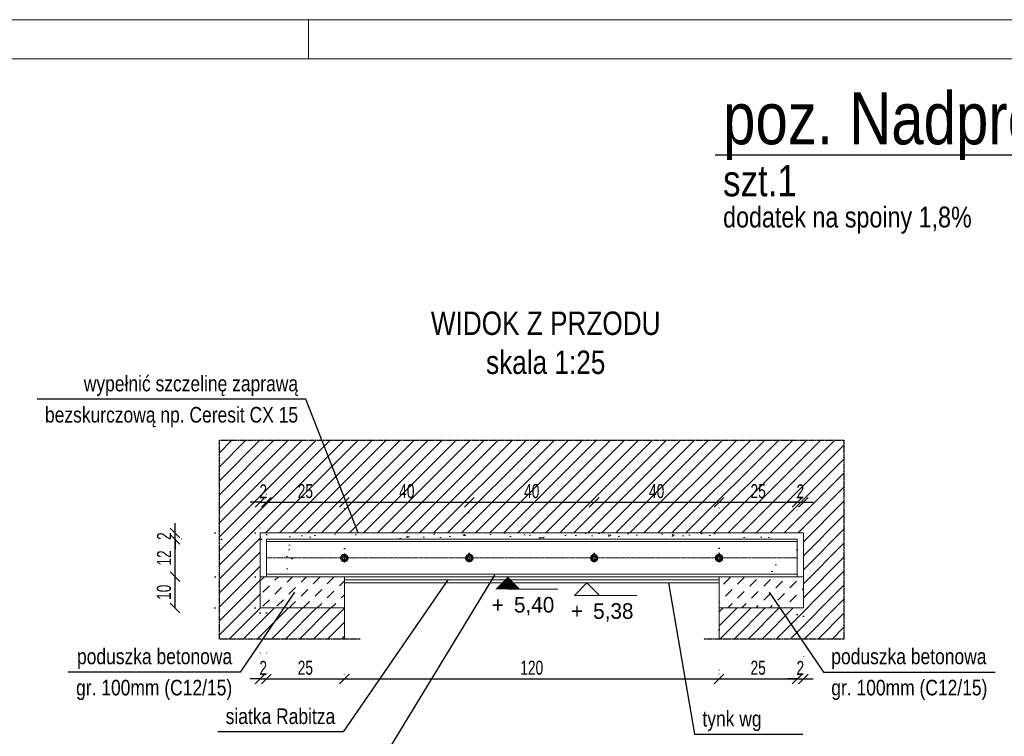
# Model space of a CAD drawing. Header units: millimetres. Extents: x 11149 to 111407, y -107619 to -23630.
# Tile 143 of 245: x 18697 to 19012, y -33090 to -32860. Entities that reach past the tile are written whole.
import ezdxf
from ezdxf.enums import TextEntityAlignment as Align

# ---------------------------------------------------------------- set-up
doc = ezdxf.new("R2010")
doc.units = ezdxf.units.MM
doc.header["$LTSCALE"] = 2
for name, pattern in [('CENTER2', [28.575, 19.05, -3.175, 3.175, -3.175]), ('DOT', [6.35, 0, -6.35]), ('HIDDEN', [9.525, 6.35, -3.175])]:
    doc.linetypes.add(name, pattern=pattern)
doc.layers.get('0').update_dxf_attribs({"plot": 0})
doc.layers.get('Defpoints').update_dxf_attribs({"color": 1})
doc.layers.add('420-K Ściany', color=7, linetype='Continuous')
doc.layers.add('e-cad_ukryte', color=30, linetype='HIDDEN')
for name, color, linetype, lineweight in [('e-cad_252', 252, 'HIDDEN', 9), ('e-cad_cienkie', 1, 'Continuous', 9), ('e-cad_obok', 3, 'Continuous', 9), ('e-cad_opisy', 7, 'Continuous', 9), ('e-cad_osie', 22, 'CENTER2', 9), ('e-cad_stal_kontur', 222, 'Continuous', 20), ('e-cad_wymiary', 4, 'Continuous', 9)]:
    doc.layers.add(name, color=color, linetype=linetype, lineweight=lineweight)
doc.styles.add('e-cad_1', font='arial.ttf', dxfattribs={"width": 0.7})
doc.styles.add('e-cad_2', font='arial.ttf', dxfattribs={"width": 0.8})
doc.dimstyles.new('e-cad_1_25_[cm]', dxfattribs={"dimscale": 2.5, "dimtxt": 1.8, "dimasz": 1.25, "dimexe": 1.25, "dimexo": 0.625, "dimgap": 0.5, "dimtad": 1, "dimdec": 0, "dimrnd": 1, "dimzin": 1, "dimtxsty": 'e-cad_1', "dimblk": 'OBLIQUE', "dimcen": 2.5, "dimclrd": 256, "dimclre": 252, "dimclrt": 7, "dimadec": 0, "dimazin": 0, "dimtfac": 1, "dimtix": 1, "dimtmove": 2, "dimatfit": 3, "dimldrblk": 'NONE', "dimfxl": 60, "dimfxlon": 1, "dimarcsym": 0})

# ---------------------------------------------------------------- blocks, each defined once
blk = doc.blocks.new('A3_poziom')
at = {"ltscale": 0.8}
blk.add_line((135, 292), (135, 297), dxfattribs=at)
for points in [[(0, 0), (420, 0), (420, 297), (0, 297)], [(30, 5), (415, 5), (415, 292), (30, 292)]]:
    blk.add_lwpolyline(points, close=True)
blk = doc.blocks.new('_OBLIQUE')
at = {"color": 0, "linetype": 'ByBlock', "lineweight": -2}
blk.add_line((-0.5, -0.5), (0.5, 0.5), dxfattribs=at)
blk = doc.blocks.new('*D2395')
at = {"layer": 'Defpoints', "color": 0, "ltscale": 0.5}
for p in [(18775.9, -33014.69), (18773.9, -33024.53), (18775.9, -33026.53)]:
    blk.add_point(p, dxfattribs=at)
at = {"layer": 'e-cad_wymiary', "color": 252, "linetype": 'DOT', "lineweight": -2}
for p, q in [((18773.9, -33022.97), (18773.9, -33011.56)), ((18775.9, -33024.97), (18775.9, -33011.56))]:
    blk.add_line(p, q, dxfattribs=at)
at = {"layer": 'e-cad_wymiary', "lineweight": -2}
for p, q in [((18773.9, -33014.69), (18770.77, -33014.69)), ((18773.9, -33014.69), (18775.9, -33014.69)), ((18775.9, -33014.69), (18779.02, -33014.69))]:
    blk.add_line(p, q, dxfattribs=at)
at = {"layer": 'e-cad_wymiary', "lineweight": -2, "ltscale": 0.5, "xscale": 3.125, "yscale": 3.125, "zscale": 3.125}
blk.add_blockref('_OBLIQUE', (18773.9, -33014.69), dxfattribs=at)
at = {"layer": 'e-cad_wymiary', "lineweight": -2, "ltscale": 0.5, "xscale": 3.125, "yscale": 3.125, "zscale": 3.125, "rotation": 180}
blk.add_blockref('_OBLIQUE', (18775.9, -33014.69), dxfattribs=at)
at = {"layer": 'e-cad_wymiary', "color": 7, "ltscale": 0.5, "insert": (18774.9, -33011.18), "char_height": 4.5, "attachment_point": 5, "style": 'e-cad_1'}
blk.add_mtext('2', dxfattribs=at)
blk = doc.blocks.new('_None')
blk = doc.blocks.new('*D2397')
at = {"layer": 'Defpoints', "color": 0, "ltscale": 0.5}
for p in [(18746.65, -33038.53), (18773.9, -33038.53), (18773.9, -33048.53)]:
    blk.add_point(p, dxfattribs=at)
at = {"layer": 'e-cad_wymiary', "color": 252, "linetype": 'DOT', "lineweight": -2}
for p, q in [((18772.33, -33038.53), (18743.53, -33038.53)), ((18772.33, -33048.53), (18743.53, -33048.53))]:
    blk.add_line(p, q, dxfattribs=at)
at = {"layer": 'e-cad_wymiary', "lineweight": -2}
blk.add_line((18746.65, -33048.53), (18746.65, -33038.53), dxfattribs=at)
at = {"layer": 'e-cad_wymiary', "lineweight": -2, "ltscale": 0.5, "xscale": 3.125, "yscale": 3.125, "zscale": 3.125}
for p, rotation in [((18746.65, -33038.53), 90), ((18746.65, -33048.53), 270)]:
    blk.add_blockref('_OBLIQUE', p, dxfattribs=dict(at, rotation=rotation))
at = {"layer": 'e-cad_wymiary', "color": 7, "ltscale": 0.5, "insert": (18743.11, -33043.53), "char_height": 4.5, "attachment_point": 5, "rotation": 90, "style": 'e-cad_1'}
blk.add_mtext('10', dxfattribs=at)
blk = doc.blocks.new('*D2398')
at = {"layer": 'Defpoints', "color": 0, "ltscale": 0.5}
for p in [(18746.65, -33026.53), (18775.9, -33026.53), (18773.9, -33038.53)]:
    blk.add_point(p, dxfattribs=at)
at = {"layer": 'e-cad_wymiary', "color": 252, "linetype": 'DOT', "lineweight": -2}
for p, q in [((18774.33, -33026.53), (18743.53, -33026.53)), ((18772.33, -33038.53), (18743.53, -33038.53))]:
    blk.add_line(p, q, dxfattribs=at)
at = {"layer": 'e-cad_wymiary', "lineweight": -2}
blk.add_line((18746.65, -33038.53), (18746.65, -33026.53), dxfattribs=at)
at = {"layer": 'e-cad_wymiary', "lineweight": -2, "ltscale": 0.5, "xscale": 3.125, "yscale": 3.125, "zscale": 3.125}
for p, rotation in [((18746.65, -33026.53), 90), ((18746.65, -33038.53), 270)]:
    blk.add_blockref('_OBLIQUE', p, dxfattribs=dict(at, rotation=rotation))
at = {"layer": 'e-cad_wymiary', "color": 7, "ltscale": 0.5, "insert": (18743.14, -33032.53), "char_height": 4.5, "attachment_point": 5, "rotation": 90, "style": 'e-cad_1'}
blk.add_mtext('12', dxfattribs=at)
blk = doc.blocks.new('*D2399')
at = {"layer": 'Defpoints', "color": 0, "ltscale": 0.5}
for p in [(18746.65, -33024.53), (18773.9, -33024.53), (18775.9, -33026.53)]:
    blk.add_point(p, dxfattribs=at)
at = {"layer": 'e-cad_wymiary', "lineweight": -2}
for p, q in [((18746.65, -33024.53), (18746.65, -33021.41)), ((18746.65, -33026.53), (18746.65, -33024.53)), ((18746.65, -33026.53), (18746.65, -33029.66))]:
    blk.add_line(p, q, dxfattribs=at)
at = {"layer": 'e-cad_wymiary', "color": 252, "linetype": 'DOT', "lineweight": -2}
for p, q in [((18772.33, -33024.53), (18743.53, -33024.53)), ((18774.33, -33026.53), (18743.53, -33026.53))]:
    blk.add_line(p, q, dxfattribs=at)
at = {"layer": 'e-cad_wymiary', "lineweight": -2, "ltscale": 0.5, "xscale": 3.125, "yscale": 3.125, "zscale": 3.125}
for p, rotation in [((18746.65, -33024.53), 270), ((18746.65, -33026.53), 90)]:
    blk.add_blockref('_OBLIQUE', p, dxfattribs=dict(at, rotation=rotation))
at = {"layer": 'e-cad_wymiary', "color": 7, "ltscale": 0.5, "insert": (18743.14, -33025.53), "char_height": 4.5, "attachment_point": 5, "rotation": 90, "style": 'e-cad_1'}
blk.add_mtext('2', dxfattribs=at)
blk = doc.blocks.new('*D2401')
at = {"layer": 'Defpoints', "color": 0, "ltscale": 0.5}
for p in [(18947.9, -33014.69), (18947.9, -33024.53), (18945.9, -33031.53)]:
    blk.add_point(p, dxfattribs=at)
at = {"layer": 'e-cad_wymiary', "color": 252, "linetype": 'DOT', "lineweight": -2}
for p, q in [((18945.9, -33029.97), (18945.9, -33011.56)), ((18947.9, -33022.97), (18947.9, -33011.56))]:
    blk.add_line(p, q, dxfattribs=at)
at = {"layer": 'e-cad_wymiary', "lineweight": -2}
for p, q in [((18945.9, -33014.69), (18942.77, -33014.69)), ((18945.9, -33014.69), (18947.9, -33014.69)), ((18947.9, -33014.69), (18951.02, -33014.69))]:
    blk.add_line(p, q, dxfattribs=at)
at = {"layer": 'e-cad_wymiary', "lineweight": -2, "ltscale": 0.5, "xscale": 3.125, "yscale": 3.125, "zscale": 3.125}
blk.add_blockref('_OBLIQUE', (18945.9, -33014.69), dxfattribs=at)
at = {"layer": 'e-cad_wymiary', "lineweight": -2, "ltscale": 0.5, "xscale": 3.125, "yscale": 3.125, "zscale": 3.125, "rotation": 180}
blk.add_blockref('_OBLIQUE', (18947.9, -33014.69), dxfattribs=at)
at = {"layer": 'e-cad_wymiary', "color": 7, "ltscale": 0.5, "insert": (18946.9, -33011.18), "char_height": 4.5, "attachment_point": 5, "style": 'e-cad_1'}
blk.add_mtext('2', dxfattribs=at)
blk = doc.blocks.new('*D2405')
at = {"layer": 'Defpoints', "color": 0, "ltscale": 0.5}
for p in [(18775.9, -33014.69), (18800.9, -33014.69), (18800.9, -33031.06)]:
    blk.add_point(p, dxfattribs=at)
at = {"layer": 'e-cad_wymiary', "color": 252, "linetype": 'DOT', "lineweight": -2}
for p, q in [((18775.9, -33013.12), (18775.9, -33011.56)), ((18800.9, -33029.5), (18800.9, -33011.56))]:
    blk.add_line(p, q, dxfattribs=at)
at = {"layer": 'e-cad_wymiary', "lineweight": -2}
blk.add_line((18775.9, -33014.69), (18800.9, -33014.69), dxfattribs=at)
at = {"layer": 'e-cad_wymiary', "lineweight": -2, "ltscale": 0.5, "xscale": 3.125, "yscale": 3.125, "zscale": 3.125, "rotation": 180}
blk.add_blockref('_OBLIQUE', (18775.9, -33014.69), dxfattribs=at)
at = {"layer": 'e-cad_wymiary', "lineweight": -2, "ltscale": 0.5, "xscale": 3.125, "yscale": 3.125, "zscale": 3.125}
blk.add_blockref('_OBLIQUE', (18800.9, -33014.69), dxfattribs=at)
at = {"layer": 'e-cad_wymiary', "color": 7, "ltscale": 0.5, "insert": (18788.4, -33011.14), "char_height": 4.5, "attachment_point": 5, "style": 'e-cad_1'}
blk.add_mtext('25', dxfattribs=at)
blk = doc.blocks.new('*D2406')
at = {"layer": 'Defpoints', "color": 0, "ltscale": 0.5}
for p in [(18840.9, -33014.69), (18800.9, -33031.06), (18840.9, -33032.53)]:
    blk.add_point(p, dxfattribs=at)
at = {"layer": 'e-cad_wymiary', "color": 252, "linetype": 'DOT', "lineweight": -2}
for p, q in [((18800.9, -33029.5), (18800.9, -33011.56)), ((18840.9, -33030.97), (18840.9, -33011.56))]:
    blk.add_line(p, q, dxfattribs=at)
at = {"layer": 'e-cad_wymiary', "lineweight": -2}
blk.add_line((18800.9, -33014.69), (18840.9, -33014.69), dxfattribs=at)
at = {"layer": 'e-cad_wymiary', "lineweight": -2, "ltscale": 0.5, "xscale": 3.125, "yscale": 3.125, "zscale": 3.125, "rotation": 180}
blk.add_blockref('_OBLIQUE', (18800.9, -33014.69), dxfattribs=at)
at = {"layer": 'e-cad_wymiary', "lineweight": -2, "ltscale": 0.5, "xscale": 3.125, "yscale": 3.125, "zscale": 3.125}
blk.add_blockref('_OBLIQUE', (18840.9, -33014.69), dxfattribs=at)
at = {"layer": 'e-cad_wymiary', "color": 7, "ltscale": 0.5, "insert": (18820.9, -33011.14), "char_height": 4.5, "attachment_point": 5, "style": 'e-cad_1'}
blk.add_mtext('40', dxfattribs=at)
blk = doc.blocks.new('*D2407')
at = {"layer": 'Defpoints', "color": 0, "ltscale": 0.5}
for p in [(18880.9, -33014.69), (18840.9, -33032.53), (18880.9, -33032.53)]:
    blk.add_point(p, dxfattribs=at)
at = {"layer": 'e-cad_wymiary', "color": 252, "linetype": 'DOT', "lineweight": -2}
for p, q in [((18840.9, -33030.97), (18840.9, -33011.56)), ((18880.9, -33030.97), (18880.9, -33011.56))]:
    blk.add_line(p, q, dxfattribs=at)
at = {"layer": 'e-cad_wymiary', "lineweight": -2}
blk.add_line((18840.9, -33014.69), (18880.9, -33014.69), dxfattribs=at)
at = {"layer": 'e-cad_wymiary', "lineweight": -2, "ltscale": 0.5, "xscale": 3.125, "yscale": 3.125, "zscale": 3.125, "rotation": 180}
blk.add_blockref('_OBLIQUE', (18840.9, -33014.69), dxfattribs=at)
at = {"layer": 'e-cad_wymiary', "lineweight": -2, "ltscale": 0.5, "xscale": 3.125, "yscale": 3.125, "zscale": 3.125}
blk.add_blockref('_OBLIQUE', (18880.9, -33014.69), dxfattribs=at)
at = {"layer": 'e-cad_wymiary', "color": 7, "ltscale": 0.5, "insert": (18860.9, -33011.14), "char_height": 4.5, "attachment_point": 5, "style": 'e-cad_1'}
blk.add_mtext('40', dxfattribs=at)
blk = doc.blocks.new('*D2408')
at = {"layer": 'Defpoints', "color": 0, "ltscale": 0.5}
for p in [(18945.9, -33014.69), (18945.9, -33014.69), (18920.9, -33032.53)]:
    blk.add_point(p, dxfattribs=at)
at = {"layer": 'e-cad_wymiary', "color": 252, "linetype": 'DOT', "lineweight": -2}
for p, q in [((18920.9, -33030.97), (18920.9, -33011.56)), ((18945.9, -33013.12), (18945.9, -33011.56))]:
    blk.add_line(p, q, dxfattribs=at)
at = {"layer": 'e-cad_wymiary', "lineweight": -2}
blk.add_line((18920.9, -33014.69), (18945.9, -33014.69), dxfattribs=at)
at = {"layer": 'e-cad_wymiary', "lineweight": -2, "ltscale": 0.5, "xscale": 3.125, "yscale": 3.125, "zscale": 3.125, "rotation": 180}
blk.add_blockref('_OBLIQUE', (18920.9, -33014.69), dxfattribs=at)
at = {"layer": 'e-cad_wymiary', "lineweight": -2, "ltscale": 0.5, "xscale": 3.125, "yscale": 3.125, "zscale": 3.125}
blk.add_blockref('_OBLIQUE', (18945.9, -33014.69), dxfattribs=at)
at = {"layer": 'e-cad_wymiary', "color": 7, "ltscale": 0.5, "insert": (18933.4, -33011.14), "char_height": 4.5, "attachment_point": 5, "style": 'e-cad_1'}
blk.add_mtext('25', dxfattribs=at)
blk = doc.blocks.new('*D2410')
at = {"layer": 'Defpoints', "color": 0, "ltscale": 0.5}
for p in [(18773.9, -33048.53), (18775.9, -33048.53), (18775.9, -33071.28)]:
    blk.add_point(p, dxfattribs=at)
at = {"layer": 'e-cad_wymiary', "color": 252, "linetype": 'DOT', "lineweight": -2}
for p, q in [((18773.9, -33050.09), (18773.9, -33074.4)), ((18775.9, -33050.09), (18775.9, -33074.4))]:
    blk.add_line(p, q, dxfattribs=at)
at = {"layer": 'e-cad_wymiary', "lineweight": -2}
for p, q in [((18773.9, -33071.28), (18770.77, -33071.28)), ((18773.9, -33071.28), (18775.9, -33071.28)), ((18775.9, -33071.28), (18779.02, -33071.28))]:
    blk.add_line(p, q, dxfattribs=at)
at = {"layer": 'e-cad_wymiary', "lineweight": -2, "ltscale": 0.5, "xscale": 3.125, "yscale": 3.125, "zscale": 3.125}
blk.add_blockref('_OBLIQUE', (18773.9, -33071.28), dxfattribs=at)
at = {"layer": 'e-cad_wymiary', "lineweight": -2, "ltscale": 0.5, "xscale": 3.125, "yscale": 3.125, "zscale": 3.125, "rotation": 180}
blk.add_blockref('_OBLIQUE', (18775.9, -33071.28), dxfattribs=at)
at = {"layer": 'e-cad_wymiary', "color": 7, "ltscale": 0.5, "insert": (18774.9, -33067.77), "char_height": 4.5, "attachment_point": 5, "style": 'e-cad_1'}
blk.add_mtext('2', dxfattribs=at)
blk = doc.blocks.new('*D2411')
at = {"layer": 'Defpoints', "color": 0, "ltscale": 0.5}
for p in [(18775.9, -33071.28), (18800.9, -33071.28), (18800.9, -33071.28)]:
    blk.add_point(p, dxfattribs=at)
at = {"layer": 'e-cad_wymiary', "color": 252, "linetype": 'DOT', "lineweight": -2}
for p, q in [((18775.9, -33069.72), (18775.9, -33068.15)), ((18800.9, -33069.72), (18800.9, -33068.15))]:
    blk.add_line(p, q, dxfattribs=at)
at = {"layer": 'e-cad_wymiary', "lineweight": -2}
blk.add_line((18775.9, -33071.28), (18800.9, -33071.28), dxfattribs=at)
at = {"layer": 'e-cad_wymiary', "lineweight": -2, "ltscale": 0.5, "xscale": 3.125, "yscale": 3.125, "zscale": 3.125, "rotation": 180}
blk.add_blockref('_OBLIQUE', (18775.9, -33071.28), dxfattribs=at)
at = {"layer": 'e-cad_wymiary', "lineweight": -2, "ltscale": 0.5, "xscale": 3.125, "yscale": 3.125, "zscale": 3.125}
blk.add_blockref('_OBLIQUE', (18800.9, -33071.28), dxfattribs=at)
at = {"layer": 'e-cad_wymiary', "color": 7, "ltscale": 0.5, "insert": (18788.4, -33067.73), "char_height": 4.5, "attachment_point": 5, "style": 'e-cad_1'}
blk.add_mtext('25', dxfattribs=at)
blk = doc.blocks.new('*D2412')
at = {"layer": 'Defpoints', "color": 0, "ltscale": 0.5}
for p in [(18945.9, -33049.05), (18920.9, -33054.05), (18945.9, -33071.28)]:
    blk.add_point(p, dxfattribs=at)
at = {"layer": 'e-cad_wymiary', "color": 252, "linetype": 'DOT', "lineweight": -2}
for p, q in [((18945.9, -33050.61), (18945.9, -33074.4)), ((18920.9, -33055.61), (18920.9, -33074.4))]:
    blk.add_line(p, q, dxfattribs=at)
at = {"layer": 'e-cad_wymiary', "lineweight": -2}
blk.add_line((18920.9, -33071.28), (18945.9, -33071.28), dxfattribs=at)
at = {"layer": 'e-cad_wymiary', "lineweight": -2, "ltscale": 0.5, "xscale": 3.125, "yscale": 3.125, "zscale": 3.125, "rotation": 180}
blk.add_blockref('_OBLIQUE', (18920.9, -33071.28), dxfattribs=at)
at = {"layer": 'e-cad_wymiary', "lineweight": -2, "ltscale": 0.5, "xscale": 3.125, "yscale": 3.125, "zscale": 3.125}
blk.add_blockref('_OBLIQUE', (18945.9, -33071.28), dxfattribs=at)
at = {"layer": 'e-cad_wymiary', "color": 7, "ltscale": 0.5, "insert": (18933.4, -33067.73), "char_height": 4.5, "attachment_point": 5, "style": 'e-cad_1'}
blk.add_mtext('25', dxfattribs=at)
blk = doc.blocks.new('*D2413')
at = {"layer": 'Defpoints', "color": 0, "ltscale": 0.5}
for p in [(18945.9, -33049.05), (18947.9, -33049.61), (18947.9, -33071.28)]:
    blk.add_point(p, dxfattribs=at)
at = {"layer": 'e-cad_wymiary', "color": 252, "linetype": 'DOT', "lineweight": -2}
for p, q in [((18945.9, -33050.61), (18945.9, -33074.4)), ((18947.9, -33051.17), (18947.9, -33074.4))]:
    blk.add_line(p, q, dxfattribs=at)
at = {"layer": 'e-cad_wymiary', "lineweight": -2}
for p, q in [((18945.9, -33071.28), (18942.77, -33071.28)), ((18945.9, -33071.28), (18947.9, -33071.28)), ((18947.9, -33071.28), (18951.02, -33071.28))]:
    blk.add_line(p, q, dxfattribs=at)
at = {"layer": 'e-cad_wymiary', "lineweight": -2, "ltscale": 0.5, "xscale": 3.125, "yscale": 3.125, "zscale": 3.125}
blk.add_blockref('_OBLIQUE', (18945.9, -33071.28), dxfattribs=at)
at = {"layer": 'e-cad_wymiary', "lineweight": -2, "ltscale": 0.5, "xscale": 3.125, "yscale": 3.125, "zscale": 3.125, "rotation": 180}
blk.add_blockref('_OBLIQUE', (18947.9, -33071.28), dxfattribs=at)
at = {"layer": 'e-cad_wymiary', "color": 7, "ltscale": 0.5, "insert": (18946.9, -33067.77), "char_height": 4.5, "attachment_point": 5, "style": 'e-cad_1'}
blk.add_mtext('2', dxfattribs=at)
blk = doc.blocks.new('*D2414')
at = {"layer": 'Defpoints', "color": 0, "ltscale": 0.5}
for p in [(18800.9, -33071.28), (18920.9, -33071.28), (18920.9, -33071.28)]:
    blk.add_point(p, dxfattribs=at)
at = {"layer": 'e-cad_wymiary', "color": 252, "linetype": 'DOT', "lineweight": -2}
for p, q in [((18800.9, -33069.72), (18800.9, -33068.15)), ((18920.9, -33069.72), (18920.9, -33068.15))]:
    blk.add_line(p, q, dxfattribs=at)
at = {"layer": 'e-cad_wymiary', "lineweight": -2}
blk.add_line((18800.9, -33071.28), (18920.9, -33071.28), dxfattribs=at)
at = {"layer": 'e-cad_wymiary', "lineweight": -2, "ltscale": 0.5, "xscale": 3.125, "yscale": 3.125, "zscale": 3.125, "rotation": 180}
blk.add_blockref('_OBLIQUE', (18800.9, -33071.28), dxfattribs=at)
at = {"layer": 'e-cad_wymiary', "lineweight": -2, "ltscale": 0.5, "xscale": 3.125, "yscale": 3.125, "zscale": 3.125}
blk.add_blockref('_OBLIQUE', (18920.9, -33071.28), dxfattribs=at)
at = {"layer": 'e-cad_wymiary', "color": 7, "ltscale": 0.5, "insert": (18860.9, -33067.73), "char_height": 4.5, "attachment_point": 5, "style": 'e-cad_1'}
blk.add_mtext('120', dxfattribs=at)
blk = doc.blocks.new('*D2415')
at = {"layer": 'Defpoints', "color": 0, "ltscale": 0.5}
for p in [(18920.9, -33014.69), (18920.9, -33030.97), (18880.9, -33032.53)]:
    blk.add_point(p, dxfattribs=at)
at = {"layer": 'e-cad_wymiary', "color": 252, "linetype": 'DOT', "lineweight": -2}
for p, q in [((18880.9, -33030.97), (18880.9, -33011.56)), ((18920.9, -33029.41), (18920.9, -33011.56))]:
    blk.add_line(p, q, dxfattribs=at)
at = {"layer": 'e-cad_wymiary', "lineweight": -2}
blk.add_line((18880.9, -33014.69), (18920.9, -33014.69), dxfattribs=at)
at = {"layer": 'e-cad_wymiary', "lineweight": -2, "ltscale": 0.5, "xscale": 3.125, "yscale": 3.125, "zscale": 3.125, "rotation": 180}
blk.add_blockref('_OBLIQUE', (18880.9, -33014.69), dxfattribs=at)
at = {"layer": 'e-cad_wymiary', "lineweight": -2, "ltscale": 0.5, "xscale": 3.125, "yscale": 3.125, "zscale": 3.125}
blk.add_blockref('_OBLIQUE', (18920.9, -33014.69), dxfattribs=at)
at = {"layer": 'e-cad_wymiary', "color": 7, "ltscale": 0.5, "insert": (18900.9, -33011.14), "char_height": 4.5, "attachment_point": 5, "style": 'e-cad_1'}
blk.add_mtext('40', dxfattribs=at)
blk = doc.blocks.new('e-cad_kota_3_1')
blk.add_line((-1.6, -1.6), (6.4, -1.6))
blk.add_lwpolyline([(-1.6, -1.6), (0, 0), (1.6, -1.6)])
at = {"style": 'e-cad_1', "width": 0.95}
blk.add_attdef('ZNAK', text='', height=2, dxfattribs=at).set_placement((-0.5, -4.6), align=Align.RIGHT)
blk.add_attdef('RZEDNA', (0.8, -4.6), '', height=2, dxfattribs=at)
blk = doc.blocks.new('e-cad_kota_2_1')
blk.add_line((0, -1.6), (6.4, -1.6))
blk.add_lwpolyline([(0, 0, 0, 3.2, 0), (0, -1.6, 3.2, 3.2, 0)], format="xyseb")
at = {"style": 'e-cad_1', "width": 0.95}
blk.add_attdef('ZNAK', text='', height=2, dxfattribs=at).set_placement((-0.5, -4.6), align=Align.RIGHT)
blk.add_attdef('RZEDNA', (0.8, -4.6), '', height=2, dxfattribs=at)
blk = doc.blocks.new('e-cad_ZelbetPozycja')
at = {"layer": 'e-cad_opisy', "ltscale": 0.04, "style": 'e-cad_1', "width": 0.8}
for tag, p, height in [('OPIS_1', (0, 1.33), 6.67), ('OPIS_2', (0, -5.33), 4), ('OPIS_4', (16, -5.33), 4), ('OPIS_3', (0, -9.33), 2.67)]:
    blk.add_attdef(tag, p, '', height=height, dxfattribs=at)
at = {"layer": 'e-cad_opisy', "ltscale": 0.04, "style": 'e-cad_1', "width": 0.8, "flags": 1}
for tag, p in [('POZYCJA', (0, -20)), ('ILOSC', (0, -26.67)), ('DODATEK', (0, -33.33))]:
    blk.add_attdef(tag, p, '', height=4, dxfattribs=at)

msp = doc.modelspace()

# ---------------------------------------------------------------- hatches: boundary and pattern name
at = {"layer": 'e-cad_252', "ltscale": 10}
h = msp.add_hatch(dxfattribs=at)
h.set_pattern_fill('ANSI31', color=256)
h.set_pattern_definition([(45, (-7006.3158, -42664.4185), (-2.24506403, 2.24506403), [])])
h.paths.add_polyline_path([(18760.9, -33058.53), (18760.9, -32994.82), (18960.9, -32994.82), (18960.9, -33058.53), (18920.9, -33058.53), (18920.9, -33048.53), (18947.9, -33048.53), (18947.9, -33038.53), (18947.9, -33024.53), (18773.9, -33024.53), (18773.9, -33038.53), (18773.9, -33048.53), (18800.9, -33048.53), (18800.9, -33058.53)])
h.paths.add_polyline_path([(18817.38, -33007.62), (18817.38, -33014.51), (18824.3, -33014.51), (18824.3, -33007.62)], flags=24)
h.paths.add_polyline_path([(18857.38, -33007.62), (18857.38, -33014.51), (18864.3, -33014.51), (18864.3, -33007.62)], flags=24)
h.paths.add_polyline_path([(18944.6, -33007.79), (18944.6, -33014.57), (18948.94, -33014.57), (18948.94, -33007.79)], flags=24)
h.paths.add_polyline_path([(18784.82, -33007.62), (18784.82, -33014.51), (18791.71, -33014.51), (18791.71, -33007.62)], flags=24)
h.paths.add_polyline_path([(18929.82, -33007.62), (18929.82, -33014.51), (18936.71, -33014.51), (18936.71, -33007.62)], flags=24)
h.paths.add_polyline_path([(18897.38, -33007.62), (18897.38, -33014.51), (18904.3, -33014.51), (18904.3, -33007.62)], flags=24)
h.paths.add_polyline_path([(18772.6, -33007.79), (18772.6, -33014.57), (18776.94, -33014.57), (18776.94, -33007.79)], flags=24)
at = {"layer": 'e-cad_252', "ltscale": 0.8}
h = msp.add_hatch(dxfattribs=at)
h.set_pattern_fill('CONC', color=256, scale=0.625, angle=30)
h.set_pattern_definition([(30, (9505.589, -37821.604), (-7.9375, 13.748153), [0, -15.875]), (30, (9508.505, -37826.336), (-7.9375, 13.748153), [0, -15.875]), (30, (9504.63, -37818.674), (-7.9375, 13.748153), [0, -15.875]), (8.1986, (9499.9424, -37827.0634), (49.1819629, 10.0643501), [1.709785, -83.77971]), (246.8699, (9501.6347, -37826.8195), (25.3694577, 51.3088076), [0.79375, -78.58125]), (160.6013, (9501.3229, -37827.5495), (116.36576442, -42.80140287), [1.463596, -144.896665]), (236.5651, (9497.7385, -37831.8186), (-5.8106313, -21.6856646), [0.35498, -35.142599]), (356.3099, (9497.543, -37832.115), (35.433811, 2.1268249), [0.57239, -56.66575]), (138.4349, (9498.114, -37832.1517), (-29.6231348, 19.5588252), [0.502015, -49.699148]), (255, (9507.331, -37828.113), (7.937502, -13.748158), [0.673513, -21.777119]), (30, (9507.157, -37828.764), (5.810653, 21.685653), [0.9525, -14.9225]), (165, (9507.982, -37828.288), (-13.748158, -7.937502), [0.673513, -21.777119]), (281.5651, (9500.6013, -37820.267), (-2.126872, 35.4337999), [0.502015, -49.699148]), (30, (9500.702, -37820.759), (5.810653, 21.685653), [0.79375, -15.08125]), (173.1301, (9501.3893, -37820.362), (-57.1194597, 3.6838089), [0.79375, -78.58125]), (243.6901, (9493.2354, -37824.3365), (19.5587899, 29.6231681), [0.57239, -56.66575]), (11.5651, (9492.9817, -37824.8496), (-35.4337999, -2.126872), [1.00403, -49.197133]), (156.8699, (9493.9653, -37824.6483), (51.3088076, -25.3694577), [0.79375, -78.58125]), (30, (9497.54, -37822.585), (-7.9375, 13.748153), [0, -15.875]), (30, (9495.892, -37828.302), (-7.9375, 13.748153), [0, -15.875]), (30, (9502.678, -37831.167), (-7.9375, 13.748153), [0, -15.875]), (30, (9503.93, -37824.761), (-7.9375, 13.748153), [0, -15.875]), (30, (9498.593, -37824.726), (-7.9375, 13.748153), [0, -15.875]), (30, (9495.33, -37826.06), (-7.9375, 13.748153), [0, -15.875]), (30, (9497.044, -37826.17), (-7.9375, 13.748153), [0, -15.875]), (30, (9498.399, -37829.788), (-7.9375, 13.748153), [0, -15.875]), (30, (9494.782, -37831.143), (-7.9375, 13.748153), [0, -15.875]), (30, (9493.094, -37827.901), (-7.9375, 13.748153), [0, -15.875]), (30, (9490.935, -37825.115), (-7.9375, 13.748153), [0, -15.875]), (30, (9494.88, -37822.104), (-7.9375, 13.748153), [0, -15.875]), (30, (9497.587, -37819.808), (-7.9375, 13.748153), [0, -15.875]), (30, (9502.716, -37817.58), (-7.9375, 13.748153), [0, -15.875]), (30, (9501.877, -37823.747), (-7.9375, 13.748153), [0, -15.875]), (30, (9499.073, -37822.066), (-7.9375, 13.748153), [0, -15.875]), (30, (9503.983, -37828.03), (-7.9375, 13.748153), [0, -15.875]), (30, (9500.256, -37831.099), (-7.9375, 13.748153), [0, -15.875]), (30, (9506.126, -37831.742), (-7.9375, 13.748153), [0, -15.875]), (30, (9501.113, -37833.536), (-7.9375, 13.748153), [0, -15.875]), (30, (9496.952, -37836.489), (-7.9375, 13.748153), [0, -15.875]), (30, (9498.999, -37836.224), (-7.9375, 13.748153), [0, -15.875]), (30, (9498.025, -37834.22), (-7.9375, 13.748153), [0, -15.875]), (30, (9508.506, -37831.101), (-7.9375, 13.748153), [0, -15.875]), (30, (9506.902, -37824.512), (-7.9375, 13.748153), [0, -15.875]), (30, (9503.833, -37820.784), (-7.9375, 13.748153), [0, -15.875]), (30, (9503.224, -37834.334), (-7.9375, 13.748153), [0, -15.875])])
h.paths.add_polyline_path([(18782.4, -33038.53), (18782.4, -33024.53), (18939.4, -33024.53), (18939.4, -33038.53), (18937.4, -33038.53), (18937.4, -33026.53), (18784.4, -33026.53), (18784.4, -33038.53)])
at = {"layer": 'e-cad_obok', "ltscale": 0.8}
h = msp.add_hatch(dxfattribs=at)
h.set_pattern_fill('CONCRE', color=256, style=0)
h.set_pattern_definition([(45, (6568.4404, -36444.718), (-4.490128, 4.490128), [3, -2.5]), (45, (6572.9305, -36444.718), (-4.490128, 4.490128), [3, -2.5])])
h.paths.add_polyline_path([(18773.9, -33038.53), (18773.9, -33048.53), (18800.9, -33048.53), (18800.9, -33038.53)])
h = msp.add_hatch(dxfattribs=at)
h.set_pattern_fill('CONCRE', color=256, angle=180, style=0)
h.set_pattern_definition([(45, (6466.4404, -36444.718), (-4.490128, 4.490128), [3, -2.5]), (45, (6470.9305, -36444.718), (-4.490128, 4.490128), [3, -2.5])])
h.paths.add_polyline_path([(18947.9, -33038.53), (18947.9, -33048.53), (18920.9, -33048.53), (18920.9, -33038.53)])

# ---------------------------------------------------------------- linework, layer by layer
at = {"layer": '420-K Ściany', "color": 7, "linetype": 'Continuous', "lineweight": 13}
for p, q in [((18800.9, -33058.53), (18800.9, -33038.53)), ((18920.9, -33058.53), (18920.9, -33038.53))]:
    msp.add_line(p, q, dxfattribs=at)
at = {"layer": 'e-cad_cienkie', "color": 0, "ltscale": 0.8}
for points in [[(18800.9, -33033.52), (18801.76, -33033.03), (18801.76, -33032.03), (18800.9, -33031.54), (18800.04, -33032.03), (18800.04, -33033.03), (18800.9, -33033.52)], [(18840.9, -33033.52), (18841.76, -33033.03), (18841.76, -33032.03), (18840.9, -33031.54), (18840.04, -33032.03), (18840.04, -33033.03), (18840.9, -33033.52)], [(18880.9, -33033.52), (18881.76, -33033.03), (18881.76, -33032.03), (18880.9, -33031.54), (18880.04, -33032.03), (18880.04, -33033.03), (18880.9, -33033.52)], [(18920.9, -33033.52), (18921.76, -33033.03), (18921.76, -33032.03), (18920.9, -33031.54), (18920.04, -33032.03), (18920.04, -33033.03), (18920.9, -33033.52)]]:
    msp.add_lwpolyline(points, dxfattribs=at)
for centre, radius in [((18800.9, -33032.53), 1.2), ((18800.9, -33032.53), 0.635), ((18840.9, -33032.53), 1.2), ((18840.9, -33032.53), 0.635), ((18880.9, -33032.53), 1.2), ((18880.9, -33032.53), 0.635), ((18920.9, -33032.53), 1.2), ((18920.9, -33032.53), 0.635)]:
    msp.add_circle(centre, radius, dxfattribs=at)
for centre in [(18800.9, -33032.53), (18840.9, -33032.53), (18880.9, -33032.53), (18920.9, -33032.53)]:
    msp.add_arc(centre, 0.707, 100, 10, dxfattribs=at)
at = {"layer": 'e-cad_obok', "ltscale": 0.8}
for points in [[(18773.9, -33038.53), (18773.9, -33048.53), (18800.9, -33048.53), (18800.9, -33038.53), (18773.9, -33038.53)], [(18947.9, -33038.53), (18947.9, -33048.53), (18920.9, -33048.53), (18920.9, -33038.53), (18947.9, -33038.53)]]:
    msp.add_lwpolyline(points, dxfattribs=at)
at = {"layer": 'e-cad_opisy'}
msp.add_lwpolyline([(18947.9, -33038.53), (18947.9, -33024.53), (18773.9, -33024.53), (18773.9, -33038.53)], dxfattribs=at)
at = {"layer": 'e-cad_opisy', "ltscale": 0.8}
msp.add_lwpolyline([(18800.9, -33040.53), (18920.9, -33040.53)], dxfattribs=at)
at = {"layer": 'e-cad_osie', "ltscale": 0.02}
msp.add_lwpolyline([(18775.9, -33032.53), (18945.9, -33032.53)], dxfattribs=at)
at = {"layer": 'e-cad_osie', "color": 0, "ltscale": 0.8}
for points in [[(18799.56, -33032.53), (18802.24, -33032.53)], [(18800.9, -33034), (18800.9, -33031.06)], [(18839.56, -33032.53), (18842.24, -33032.53)], [(18840.9, -33034), (18840.9, -33031.06)], [(18879.56, -33032.53), (18882.24, -33032.53)], [(18880.9, -33034), (18880.9, -33031.06)], [(18919.56, -33032.53), (18922.24, -33032.53)], [(18920.9, -33034), (18920.9, -33031.06)]]:
    msp.add_lwpolyline(points, dxfattribs=at)
at = {"layer": 'e-cad_stal_kontur'}
for points in [[(18775.9, -33026.53), (18945.9, -33026.53)], [(18775.9, -33026.53), (18775.9, -33038.53)], [(18775.9, -33027.3), (18945.9, -33027.3)], [(18945.9, -33038.53), (18945.9, -33026.53)], [(18775.9, -33037.76), (18945.9, -33037.76)], [(18775.9, -33038.53), (18945.9, -33038.53)]]:
    msp.add_lwpolyline(points, dxfattribs=at)
at = {"layer": 'e-cad_stal_kontur', "linetype": 'HIDDEN', "ltscale": 0.01}
msp.add_lwpolyline([(18800.9, -33039.53), (18920.9, -33039.53)], dxfattribs=at)
at = {"layer": 'e-cad_stal_kontur', "ltscale": 0.8}
for centre in [(18800.9, -33032.53), (18840.9, -33032.53), (18880.9, -33032.53), (18920.9, -33032.53)]:
    msp.add_circle(centre, 0.7, dxfattribs=at)
at = {"layer": 'e-cad_ukryte', "ltscale": 0.02}
msp.add_lwpolyline([(18805.9, -33058.53), (18760.9, -33058.53), (18760.9, -32994.82), (18960.9, -32994.82), (18960.9, -33058.53), (18915.9, -33058.53)], dxfattribs=at)

# ---------------------------------------------------------------- block references
at = {"layer": 'e-cad_opisy', "ltscale": 0.02, "xscale": 2.5, "yscale": 2.5, "zscale": 2.5}
msp.add_blockref('A3_poziom', (18451.87, -33602.55), dxfattribs=at)
at = {"layer": 'e-cad_opisy', "ltscale": 0.5, "xscale": 2.5, "yscale": 2.5, "zscale": 2.5}
msp.add_blockref('e-cad_ZelbetPozycja', (18922.18, -32903.31), dxfattribs=at).add_auto_attribs({'OPIS_1': 'poz. Nadproże N-2.2', 'OPIS_2': 'szt.1', 'OPIS_3': 'dodatek na spoiny 1,8%'})
at = {"layer": 'e-cad_opisy', "xscale": 2.5, "yscale": 2.5, "zscale": 2.5}
for name, p, values in [('e-cad_kota_2_1', (18853.21, -33038.53), {'RZEDNA': '5,40', 'ZNAK': '+'}), ('e-cad_kota_3_1', (18878.56, -33040.53), {'RZEDNA': '5,38', 'ZNAK': '+'})]:
    msp.add_blockref(name, p, dxfattribs=at).add_auto_attribs(values)

# ---------------------------------------------------------------- texts
at = {"layer": 'e-cad_opisy', "style": 'e-cad_1', "width": 0.8}
for s, p in [('wypełnić szczelinę zaprawą', (18717.44, -32979.14)), ('bezskurczową np. Ceresit CX 15', (18705.01, -32989.14)), ('poduszka betonowa', (18715.26, -33066.57)), ('poduszka betonowa', (18956.83, -33066.57)), ('gr. 100mm (C12/15)', (18714.97, -33076.57)), ('gr. 100mm (C12/15)', (18956.83, -33076.57)), ('siatka Rabitza', (18762.87, -33085.75)), ('tynk wg', (18915.56, -33086.53))]:
    msp.add_text(s, height=5, dxfattribs=at).set_placement(p)
at = {"layer": 'e-cad_opisy', "ltscale": 0.8, "insert": (18865.37, -32973.68), "char_height": 7.5, "width": 113.777, "attachment_point": 8, "style": 'e-cad_2'}
msp.add_mtext('WIDOK Z PRZODU\\Pskala 1:25', dxfattribs=at)

# ---------------------------------------------------------------- dimensions: what is measured, and where the dimension line sits
at = {"layer": 'e-cad_wymiary'}
for base, p1, p2, picture, middle in [((18775.9, -33014.69), (18773.9, -33024.53), (18775.9, -33026.53), '*D2395', (18774.9, -33011.18)), ((18800.9, -33014.69), (18775.9, -33014.69), (18800.9, -33031.06), '*D2405', (18788.4, -33011.14)), ((18840.9, -33014.69), (18800.9, -33031.06), (18840.9, -33032.53), '*D2406', (18820.9, -33011.14)), ((18880.9, -33014.69), (18840.9, -33032.53), (18880.9, -33032.53), '*D2407', (18860.9, -33011.14)), ((18920.9, -33014.69), (18880.9, -33032.53), (18920.9, -33030.97), '*D2415', (18900.9, -33011.14)), ((18945.9, -33014.69), (18920.9, -33032.53), (18945.9, -33014.69), '*D2408', (18933.4, -33011.14)), ((18947.9, -33014.69), (18945.9, -33031.53), (18947.9, -33024.53), '*D2401', (18946.9, -33011.18)), ((18775.9, -33071.28), (18773.9, -33048.53), (18775.9, -33048.53), '*D2410', (18774.9, -33067.77)), ((18945.9, -33071.28), (18920.9, -33054.05), (18945.9, -33049.05), '*D2412', (18933.4, -33067.73)), ((18947.9, -33071.28), (18945.9, -33049.05), (18947.9, -33049.61), '*D2413', (18946.9, -33067.77)), ((18800.9, -33071.28), (18775.9, -33071.28), (18800.9, -33071.28), '*D2411', (18788.4, -33067.73)), ((18920.9, -33071.28), (18800.9, -33071.28), (18920.9, -33071.28), '*D2414', (18860.9, -33067.73))]:
    dim = msp.add_linear_dim(base=base, p1=p1, p2=p2, dimstyle='e-cad_1_25_[cm]', dxfattribs=at)
    dim.commit()
    dim.dimension.update_dxf_attribs({"geometry": picture, "text_midpoint": middle})
for base, p1, p2, picture, middle in [((18746.65, -33024.53), (18775.9, -33026.53), (18773.9, -33024.53), '*D2399', (18743.14, -33025.53)), ((18746.65, -33026.53), (18773.9, -33038.53), (18775.9, -33026.53), '*D2398', (18743.14, -33032.53)), ((18746.65, -33038.53), (18773.9, -33048.53), (18773.9, -33038.53), '*D2397', (18743.11, -33043.53))]:
    dim = msp.add_linear_dim(base=base, p1=p1, p2=p2, angle=90, dimstyle='e-cad_1_25_[cm]', dxfattribs=at)
    dim.commit()
    dim.dimension.update_dxf_attribs({"geometry": picture, "text_midpoint": middle})

# ---------------------------------------------------------------- leaders
at = {"layer": 'e-cad_cienkie', "ltscale": 0.5, "has_arrowhead": 0}
msp.add_leader([(18919.68, -32903.31), (19096.55, -32903.31)], dimstyle='e-cad_1_25_[cm]', dxfattribs=at)
at = {"layer": 'e-cad_cienkie', "has_arrowhead": 0}
for points in [[(18805.36, -33024.53), (18788.57, -32981.64), (18702.51, -32981.64)], [(18834.04, -33039.53), (18800.47, -33088.25), (18760.37, -33088.25)], [(18849, -33038.04), (18804.39, -33111.38)], [(18784.9, -33043.53), (18767.47, -33069.07), (18712.47, -33069.07)], [(18904.69, -33040.53), (18913.06, -33089.03), (18947.74, -33089.03)], [(18936.9, -33043.53), (18954.33, -33069.07), (19009.33, -33069.07)]]:
    msp.add_leader(points, dimstyle='e-cad_1_25_[cm]', override={"dimldrblk": 'None'}, dxfattribs=at)

doc.saveas('drawing.dxf')
